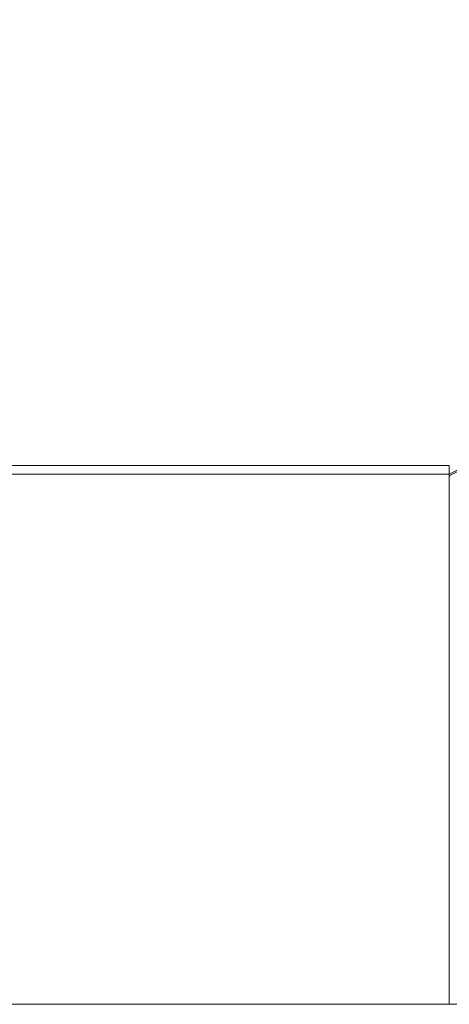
# Model space of a CAD drawing. Header units: centimetres. Extents: x -25 to 26.2, y -26.1 to -24.6.
# Tile 30 of 43: x 4.4981 to 4.58, y -26.0921 to -25.9046. Entities that reach past the tile are written whole.
import ezdxf

# ---------------------------------------------------------------- set-up
doc = ezdxf.new("R2010")
doc.units = ezdxf.units.CM
doc.header["$LTSCALE"] = 2.54
doc.layers.add('Lucido design-1', color=7, linetype='Continuous')

# ---------------------------------------------------------------- blocks, each defined once
blk = doc.blocks.new('Gruppo-1')
at = {"color": 7, "linetype": 'Continuous', "lineweight": 9}
for points in [[(26.08, -24.59215, -151.42232), (26.08, -26.09215, -151.42232), (-24.92, -26.09215, -151.42232), (-24.92, -24.59215, -151.42232)], [(26.08, -24.59215, -166.92232), (26.08, -26.09215, -166.92232), (-24.92, -26.09215, -166.92232), (-24.92, -24.59215, -166.92232)], [(4.58, -25.99149, -138.32232), (5.58, -25.49291, -139.32232), (5.58, -25.49264, -139.32232), (4.58, -25.99122, -138.32232)], [(4.58, -25.99149, -153.82232), (5.58, -25.49291, -154.82232), (5.58, -25.49264, -154.82232), (4.58, -25.99122, -153.82232)], [(4.58, -25.98957, -138.32232), (4.58, -25.99122, -138.32232), (4.28, -25.99122, -138.32232), (4.28, -25.98957, -138.32232)], [(4.58, -25.98957, -153.82232), (4.58, -25.99122, -153.82232), (4.28, -25.99122, -153.82232), (4.28, -25.98957, -153.82232)], [(4.58, -25.99149, -138.02232), (4.58, -26.09215, -138.02232), (4.58, -26.09215, -136.22232), (4.58, -25.99149, -136.22232)], [(4.58, -25.99149, -153.52232), (4.58, -26.09215, -153.52232), (4.58, -26.09215, -151.72232), (4.58, -25.99149, -151.72232)]]:
    blk.add_3dface(points, dxfattribs=at)
for points, invisible_edges in [([(-3.12, -25.99122, -138.32232), (4.28, -25.99122, -138.32232), (5.58, -25.49264, -139.32232), (-4.42, -25.49264, -139.32232)], 10), ([(-3.12, -25.99122, -153.82232), (4.28, -25.99122, -153.82232), (5.58, -25.49264, -154.82232), (-4.42, -25.49264, -154.82232)], 10), ([(4.28, -25.99122, -138.32232), (4.58, -25.99122, -138.32232), (5.58, -25.49264, -139.32232)], 8), ([(4.28, -25.99122, -153.82232), (4.58, -25.99122, -153.82232), (5.58, -25.49264, -154.82232)], 8), ([(5.58, -25.49291, -136.12232), (5.58, -25.49291, -139.32232), (4.58, -25.99149, -138.02232), (4.58, -25.99149, -136.22232)], 10), ([(5.58, -25.49291, -139.32232), (4.58, -25.99149, -138.32232), (4.58, -25.99149, -138.02232)], 8), ([(4.68, -25.94163, -136.12232), (5.58, -25.49291, -136.12232), (4.58, -25.99149, -136.22232)], 10), ([(5.58, -25.49291, -151.62232), (5.58, -25.49291, -154.82232), (4.58, -25.99149, -153.52232), (4.58, -25.99149, -151.72232)], 10), ([(5.58, -25.49291, -154.82232), (4.58, -25.99149, -153.82232), (4.58, -25.99149, -153.52232)], 8), ([(4.68, -25.94163, -151.62232), (5.58, -25.49291, -151.62232), (4.58, -25.99149, -151.72232)], 10), ([(4.68, -25.94163, -136.12232), (4.58, -25.99149, -136.22232), (4.58002, -25.99148, -136.2202), (4.58009, -25.99144, -136.21808)], 9), ([(4.68, -25.94163, -151.62232), (4.58, -25.99149, -151.72232), (4.58002, -25.99148, -151.7202), (4.58009, -25.99144, -151.71808)], 9), ([(4.58, -25.98957, -138.32232), (4.28, -25.98957, -138.32232), (4.29309, -25.98957, -138.32204)], 8), ([(4.58, -25.98957, -153.82232), (4.28, -25.98957, -153.82232), (4.29309, -25.98957, -153.82204)], 8), ([(4.29309, -25.98957, -138.32204), (4.30615, -25.98957, -138.32118), (4.58, -25.98957, -138.32232)], 10), ([(4.29309, -25.98957, -153.82204), (4.30615, -25.98957, -153.82118), (4.58, -25.98957, -153.82232)], 10), ([(4.30615, -25.98957, -138.32118), (4.31916, -25.98957, -138.31976), (4.58, -25.98957, -138.32232)], 10), ([(4.30615, -25.98957, -153.82118), (4.31916, -25.98957, -153.81976), (4.58, -25.98957, -153.82232)], 10), ([(4.58, -25.98957, -138.32232), (4.31916, -25.98957, -138.31976), (4.33209, -25.98957, -138.31777)], 9), ([(4.58, -25.98957, -153.82232), (4.31916, -25.98957, -153.81976), (4.33209, -25.98957, -153.81777)], 9), ([(4.58, -25.98957, -138.32232), (4.33209, -25.98957, -138.31777), (4.34493, -25.98957, -138.31521)], 9), ([(4.58, -25.98957, -153.82232), (4.33209, -25.98957, -153.81777), (4.34493, -25.98957, -153.81521)], 9), ([(4.58, -25.98957, -138.32232), (4.34493, -25.98957, -138.31521), (4.35765, -25.98957, -138.3121)], 9), ([(4.58, -25.98957, -153.82232), (4.34493, -25.98957, -153.81521), (4.35765, -25.98957, -153.8121)], 9), ([(4.35765, -25.98957, -138.3121), (4.37021, -25.98957, -138.30844), (4.58, -25.98957, -138.32232)], 10), ([(4.35765, -25.98957, -153.8121), (4.37021, -25.98957, -153.80844), (4.58, -25.98957, -153.82232)], 10), ([(4.58, -25.98957, -138.32232), (4.37021, -25.98957, -138.30844), (4.38261, -25.98957, -138.30423)], 9), ([(4.58, -25.98957, -153.82232), (4.37021, -25.98957, -153.80844), (4.38261, -25.98957, -153.80423)], 9), ([(4.58, -25.98957, -138.32232), (4.38261, -25.98957, -138.30423), (4.39481, -25.98957, -138.29949)], 9), ([(4.58, -25.98957, -153.82232), (4.38261, -25.98957, -153.80423), (4.39481, -25.98957, -153.79949)], 9), ([(4.39481, -25.98957, -138.29949), (4.40679, -25.98957, -138.29422), (4.58, -25.98957, -138.32232)], 10), ([(4.39481, -25.98957, -153.79949), (4.40679, -25.98957, -153.79422), (4.58, -25.98957, -153.82232)], 10), ([(4.58, -25.98957, -138.32232), (4.40679, -25.98957, -138.29422), (4.41852, -25.98957, -138.28843)], 9), ([(4.58, -25.98957, -153.82232), (4.40679, -25.98957, -153.79422), (4.41852, -25.98957, -153.78843)], 9), ([(4.58, -25.98957, -138.32232), (4.41852, -25.98957, -138.28843), (4.43, -25.98957, -138.28213)], 9), ([(4.58, -25.98957, -153.82232), (4.41852, -25.98957, -153.78843), (4.43, -25.98957, -153.78213)], 9), ([(4.43, -25.98957, -138.28213), (4.44119, -25.98957, -138.27534), (4.58, -25.98957, -138.32232)], 10), ([(4.43, -25.98957, -153.78213), (4.44119, -25.98957, -153.77534), (4.58, -25.98957, -153.82232)], 10), ([(4.58, -25.98957, -138.32232), (4.44119, -25.98957, -138.27534), (4.45207, -25.98957, -138.26807)], 9), ([(4.58, -25.98957, -153.82232), (4.44119, -25.98957, -153.77534), (4.45207, -25.98957, -153.76807)], 9), ([(4.45207, -25.98957, -138.26807), (4.46263, -25.98957, -138.26033), (4.58, -25.98957, -138.32232)], 10), ([(4.45207, -25.98957, -153.76807), (4.46263, -25.98957, -153.76033), (4.58, -25.98957, -153.82232)], 10), ([(4.46263, -25.98957, -138.26033), (4.47284, -25.98957, -138.25214), (4.58, -25.98957, -138.32232)], 10), ([(4.46263, -25.98957, -153.76033), (4.47284, -25.98957, -153.75214), (4.58, -25.98957, -153.82232)], 10), ([(4.58, -25.98957, -138.32232), (4.47284, -25.98957, -138.25214), (4.48268, -25.98957, -138.24351)], 9), ([(4.58, -25.98957, -153.82232), (4.47284, -25.98957, -153.75214), (4.48268, -25.98957, -153.74351)], 9), ([(4.48268, -25.98957, -138.24351), (4.49213, -25.98957, -138.23445), (4.58, -25.98957, -138.32232)], 10), ([(4.48268, -25.98957, -153.74351), (4.49213, -25.98957, -153.73445), (4.58, -25.98957, -153.82232)], 10), ([(4.49213, -25.98957, -138.23445), (4.49213, -26.09215, -138.23445), (4.50118, -26.09215, -138.225), (4.50118, -25.98957, -138.225)], 5), ([(4.58, -25.98957, -138.32232), (4.49213, -25.98957, -138.23445), (4.50118, -25.98957, -138.225)], 9), ([(4.49213, -25.98957, -153.73445), (4.49213, -26.09215, -153.73445), (4.50118, -26.09215, -153.725), (4.50118, -25.98957, -153.725)], 5), ([(4.58, -25.98957, -153.82232), (4.49213, -25.98957, -153.73445), (4.50118, -25.98957, -153.725)], 9), ([(4.50118, -25.98957, -138.225), (4.50118, -26.09215, -138.225), (4.50981, -26.09215, -138.21516), (4.50981, -25.98957, -138.21516)], 5), ([(4.50118, -25.98957, -138.225), (4.50981, -25.98957, -138.21516), (4.58, -25.98957, -138.32232)], 10), ([(4.50118, -25.98957, -153.725), (4.50118, -26.09215, -153.725), (4.50981, -26.09215, -153.71516), (4.50981, -25.98957, -153.71516)], 5), ([(4.50118, -25.98957, -153.725), (4.50981, -25.98957, -153.71516), (4.58, -25.98957, -153.82232)], 10), ([(4.50981, -25.98957, -138.21516), (4.50981, -26.09215, -138.21516), (4.51801, -26.09215, -138.20495), (4.51801, -25.98957, -138.20495)], 5), ([(4.58, -25.98957, -138.32232), (4.50981, -25.98957, -138.21516), (4.51801, -25.98957, -138.20495)], 9), ([(4.50981, -25.98957, -153.71516), (4.50981, -26.09215, -153.71516), (4.51801, -26.09215, -153.70495), (4.51801, -25.98957, -153.70495)], 5), ([(4.58, -25.98957, -153.82232), (4.50981, -25.98957, -153.71516), (4.51801, -25.98957, -153.70495)], 9), ([(4.51801, -25.98957, -138.20495), (4.51801, -26.09215, -138.20495), (4.52575, -26.09215, -138.1944), (4.52575, -25.98957, -138.1944)], 5), ([(4.58, -25.98957, -138.32232), (4.51801, -25.98957, -138.20495), (4.52575, -25.98957, -138.1944)], 9), ([(4.51801, -25.98957, -153.70495), (4.51801, -26.09215, -153.70495), (4.52575, -26.09215, -153.6944), (4.52575, -25.98957, -153.6944)], 5), ([(4.58, -25.98957, -153.82232), (4.51801, -25.98957, -153.70495), (4.52575, -25.98957, -153.6944)], 9), ([(4.52575, -25.98957, -138.1944), (4.52575, -26.09215, -138.1944), (4.53302, -26.09215, -138.18351), (4.53302, -25.98957, -138.18351)], 5), ([(4.52575, -25.98957, -138.1944), (4.53302, -25.98957, -138.18351), (4.58, -25.98957, -138.32232)], 10), ([(4.52575, -25.98957, -153.6944), (4.52575, -26.09215, -153.6944), (4.53302, -26.09215, -153.68351), (4.53302, -25.98957, -153.68351)], 5), ([(4.52575, -25.98957, -153.6944), (4.53302, -25.98957, -153.68351), (4.58, -25.98957, -153.82232)], 10), ([(4.53302, -25.98957, -138.18351), (4.53302, -26.09215, -138.18351), (4.53981, -26.09215, -138.17232), (4.53981, -25.98957, -138.17232)], 5), ([(4.58, -25.98957, -138.32232), (4.53302, -25.98957, -138.18351), (4.53981, -25.98957, -138.17232)], 9), ([(4.53302, -25.98957, -153.68351), (4.53302, -26.09215, -153.68351), (4.53981, -26.09215, -153.67232), (4.53981, -25.98957, -153.67232)], 5), ([(4.58, -25.98957, -153.82232), (4.53302, -25.98957, -153.68351), (4.53981, -25.98957, -153.67232)], 9), ([(4.53981, -25.98957, -138.17232), (4.53981, -26.09215, -138.17232), (4.5461, -26.09215, -138.16085), (4.5461, -25.98957, -138.16085)], 5), ([(4.53981, -25.98957, -138.17232), (4.5461, -25.98957, -138.16085), (4.58, -25.98957, -138.32232)], 10), ([(4.53981, -25.98957, -153.67232), (4.53981, -26.09215, -153.67232), (4.5461, -26.09215, -153.66085), (4.5461, -25.98957, -153.66085)], 5), ([(4.53981, -25.98957, -153.67232), (4.5461, -25.98957, -153.66085), (4.58, -25.98957, -153.82232)], 10), ([(4.5461, -25.98957, -138.16085), (4.5461, -26.09215, -138.16085), (4.55189, -26.09215, -138.14911), (4.55189, -25.98957, -138.14911)], 5), ([(4.5461, -25.98957, -138.16085), (4.55189, -25.98957, -138.14911), (4.58, -25.98957, -138.32232)], 10), ([(4.5461, -25.98957, -153.66085), (4.5461, -26.09215, -153.66085), (4.55189, -26.09215, -153.64911), (4.55189, -25.98957, -153.64911)], 5), ([(4.5461, -25.98957, -153.66085), (4.55189, -25.98957, -153.64911), (4.58, -25.98957, -153.82232)], 10), ([(4.55189, -25.98957, -138.14911), (4.55189, -26.09215, -138.14911), (4.55716, -26.09215, -138.13713), (4.55716, -25.98957, -138.13713)], 5), ([(4.58, -25.98957, -138.32232), (4.55189, -25.98957, -138.14911), (4.55716, -25.98957, -138.13713)], 9), ([(4.55189, -25.98957, -153.64911), (4.55189, -26.09215, -153.64911), (4.55716, -26.09215, -153.63713), (4.55716, -25.98957, -153.63713)], 5), ([(4.58, -25.98957, -153.82232), (4.55189, -25.98957, -153.64911), (4.55716, -25.98957, -153.63713)], 9), ([(4.55716, -25.98957, -138.13713), (4.55716, -26.09215, -138.13713), (4.56191, -26.09215, -138.12493), (4.56191, -25.98957, -138.12493)], 5), ([(4.55716, -25.98957, -138.13713), (4.56191, -25.98957, -138.12493), (4.58, -25.98957, -138.32232)], 10), ([(4.55716, -25.98957, -153.63713), (4.55716, -26.09215, -153.63713), (4.56191, -26.09215, -153.62493), (4.56191, -25.98957, -153.62493)], 5), ([(4.55716, -25.98957, -153.63713), (4.56191, -25.98957, -153.62493), (4.58, -25.98957, -153.82232)], 10), ([(4.56191, -25.98957, -138.12493), (4.56191, -26.09215, -138.12493), (4.56612, -26.09215, -138.11253), (4.56612, -25.98957, -138.11253)], 5), ([(4.56191, -25.98957, -138.12493), (4.56612, -25.98957, -138.11253), (4.58, -25.98957, -138.32232)], 10), ([(4.56191, -25.98957, -153.62493), (4.56191, -26.09215, -153.62493), (4.56612, -26.09215, -153.61253), (4.56612, -25.98957, -153.61253)], 5), ([(4.56191, -25.98957, -153.62493), (4.56612, -25.98957, -153.61253), (4.58, -25.98957, -153.82232)], 10), ([(4.56612, -25.98957, -138.11253), (4.56612, -26.09215, -138.11253), (4.56978, -26.09215, -138.09997), (4.56978, -25.98957, -138.09997)], 5), ([(4.58, -25.98957, -138.32232), (4.56612, -25.98957, -138.11253), (4.56978, -25.98957, -138.09997)], 9), ([(4.56612, -25.98957, -153.61253), (4.56612, -26.09215, -153.61253), (4.56978, -26.09215, -153.59997), (4.56978, -25.98957, -153.59997)], 5), ([(4.58, -25.98957, -153.82232), (4.56612, -25.98957, -153.61253), (4.56978, -25.98957, -153.59997)], 9), ([(4.56978, -25.98957, -138.09997), (4.56978, -26.09215, -138.09997), (4.57289, -26.09215, -138.08725), (4.57289, -25.98957, -138.08725)], 5), ([(4.56978, -25.98957, -138.09997), (4.57289, -25.98957, -138.08725), (4.58, -25.98957, -138.32232)], 10), ([(4.56978, -25.98957, -153.59997), (4.56978, -26.09215, -153.59997), (4.57289, -26.09215, -153.58725), (4.57289, -25.98957, -153.58725)], 5), ([(4.56978, -25.98957, -153.59997), (4.57289, -25.98957, -153.58725), (4.58, -25.98957, -153.82232)], 10), ([(4.57289, -25.98957, -138.08725), (4.57289, -26.09215, -138.08725), (4.57544, -26.09215, -138.07442), (4.57544, -25.98957, -138.07442)], 5), ([(4.58, -25.98957, -138.32232), (4.57289, -25.98957, -138.08725), (4.57544, -25.98957, -138.07442)], 9), ([(4.57289, -25.98957, -153.58725), (4.57289, -26.09215, -153.58725), (4.57544, -26.09215, -153.57442), (4.57544, -25.98957, -153.57442)], 5), ([(4.58, -25.98957, -153.82232), (4.57289, -25.98957, -153.58725), (4.57544, -25.98957, -153.57442)], 9), ([(4.57544, -25.98957, -138.07442), (4.57544, -26.09215, -138.07442), (4.57743, -26.09215, -138.06148), (4.57743, -25.98957, -138.06148)], 5), ([(4.57544, -25.98957, -138.07442), (4.57743, -25.98957, -138.06148), (4.58, -25.98957, -138.32232)], 10), ([(4.57544, -25.98957, -153.57442), (4.57544, -26.09215, -153.57442), (4.57743, -26.09215, -153.56148), (4.57743, -25.98957, -153.56148)], 5), ([(4.57544, -25.98957, -153.57442), (4.57743, -25.98957, -153.56148), (4.58, -25.98957, -153.82232)], 10), ([(4.57743, -25.98957, -138.06148), (4.57743, -26.09215, -138.06148), (4.57886, -26.09215, -138.04847), (4.57886, -25.98957, -138.04847)], 5), ([(4.57743, -25.98957, -138.06148), (4.57886, -25.98957, -138.04847), (4.58, -25.98957, -138.32232)], 10), ([(4.57743, -25.98957, -153.56148), (4.57743, -26.09215, -153.56148), (4.57886, -26.09215, -153.54847), (4.57886, -25.98957, -153.54847)], 5), ([(4.57743, -25.98957, -153.56148), (4.57886, -25.98957, -153.54847), (4.58, -25.98957, -153.82232)], 10), ([(4.57886, -25.98957, -138.04847), (4.57886, -26.09215, -138.04847), (4.57971, -26.09215, -138.03541), (4.57971, -25.98957, -138.03541)], 5), ([(4.57886, -25.98957, -138.04847), (4.57971, -25.98957, -138.03541), (4.58, -25.98957, -138.32232)], 10), ([(4.57886, -25.98957, -153.54847), (4.57886, -26.09215, -153.54847), (4.57971, -26.09215, -153.53541), (4.57971, -25.98957, -153.53541)], 5), ([(4.57886, -25.98957, -153.54847), (4.57971, -25.98957, -153.53541), (4.58, -25.98957, -153.82232)], 10), ([(4.58, -25.99149, -138.02232), (4.58, -25.98956, -138.02232), (4.57971, -25.98957, -138.03541)], 8), ([(4.57971, -25.98957, -138.03541), (4.58, -25.98956, -138.02232), (4.58, -25.98957, -138.32232)], 8), ([(4.58, -25.99149, -153.52232), (4.58, -25.98956, -153.52232), (4.57971, -25.98957, -153.53541)], 8), ([(4.57971, -25.98957, -153.53541), (4.58, -25.98956, -153.52232), (4.58, -25.98957, -153.82232)], 8), ([(4.57971, -25.98957, -138.03541), (4.57971, -26.09215, -138.03541), (4.58, -26.09215, -138.02232), (4.58, -25.99149, -138.02232)], 9), ([(4.57971, -25.98957, -153.53541), (4.57971, -26.09215, -153.53541), (4.58, -26.09215, -153.52232), (4.58, -25.99149, -153.52232)], 9), ([(4.58, -25.98956, -138.02232), (4.58, -25.99149, -138.02232), (4.58, -25.99149, -138.32232), (4.58, -25.99122, -138.32232)], 8), ([(4.58, -25.99122, -138.32232), (4.58, -25.98957, -138.32232), (4.58, -25.98956, -138.02232)], 8), ([(4.58, -25.98956, -153.52232), (4.58, -25.99149, -153.52232), (4.58, -25.99149, -153.82232), (4.58, -25.99122, -153.82232)], 8), ([(4.58, -25.99122, -153.82232), (4.58, -25.98957, -153.82232), (4.58, -25.98956, -153.52232)], 8), ([(4.58002, -25.99148, -136.2202), (4.58, -25.99149, -136.22232), (4.58, -26.09215, -136.22232)], 8), ([(4.58002, -25.99148, -151.7202), (4.58, -25.99149, -151.72232), (4.58, -26.09215, -151.72232)], 8), ([(-24.92, -26.09215, -151.42232), (24.98, -26.09215, -150.52232), (-23.82, -26.09215, -150.52232)], 11), ([(24.98, -26.09215, -150.52232), (-24.92, -26.09215, -151.42232), (26.08, -26.09215, -151.42232)], 9), ([(-24.92, -26.09215, -166.92232), (24.98, -26.09215, -166.02232), (-23.82, -26.09215, -166.02232)], 11), ([(24.98, -26.09215, -166.02232), (-24.92, -26.09215, -166.92232), (26.08, -26.09215, -166.92232)], 9), ([(24.98, -26.09215, -150.52232), (-23.82, -26.09215, -148.12232), (-23.82, -26.09215, -149.32232)], 11), ([(-23.82, -26.09215, -149.32232), (-23.82, -26.09215, -150.52232), (24.98, -26.09215, -150.52232)], 10), ([(24.98, -26.09215, -150.52232), (-23.82, -26.09215, -145.72232), (-23.82, -26.09215, -146.92232)], 11), ([(-23.82, -26.09215, -146.92232), (-23.82, -26.09215, -148.12232), (24.98, -26.09215, -150.52232)], 10), ([(24.98, -26.09215, -150.52232), (-23.82, -26.09215, -143.32232), (-23.82, -26.09215, -144.52232)], 11), ([(-23.82, -26.09215, -144.52232), (-23.82, -26.09215, -145.72232), (24.98, -26.09215, -150.52232)], 10), ([(24.98, -26.09215, -150.52232), (-23.82, -26.09215, -140.92232), (-23.82, -26.09215, -142.12232)], 11), ([(-23.82, -26.09215, -142.12232), (-23.82, -26.09215, -143.32232), (24.98, -26.09215, -150.52232)], 10), ([(24.98, -26.09215, -150.52232), (-23.82, -26.09215, -138.52232), (-23.82, -26.09215, -139.72232)], 11), ([(4.28, -26.09215, -138.32232), (-23.82, -26.09215, -138.52232), (24.98, -26.09215, -150.52232)], 11), ([(-23.82, -26.09215, -139.72232), (-23.82, -26.09215, -140.92232), (24.98, -26.09215, -150.52232)], 10), ([(24.98, -26.09215, -166.02232), (-23.82, -26.09215, -163.62232), (-23.82, -26.09215, -164.82232)], 11), ([(-23.82, -26.09215, -164.82232), (-23.82, -26.09215, -166.02232), (24.98, -26.09215, -166.02232)], 10), ([(24.98, -26.09215, -166.02232), (-23.82, -26.09215, -161.22232), (-23.82, -26.09215, -162.42232)], 11), ([(-23.82, -26.09215, -162.42232), (-23.82, -26.09215, -163.62232), (24.98, -26.09215, -166.02232)], 10), ([(24.98, -26.09215, -166.02232), (-23.82, -26.09215, -158.82232), (-23.82, -26.09215, -160.02232)], 11), ([(-23.82, -26.09215, -160.02232), (-23.82, -26.09215, -161.22232), (24.98, -26.09215, -166.02232)], 10), ([(24.98, -26.09215, -166.02232), (-23.82, -26.09215, -156.42232), (-23.82, -26.09215, -157.62232)], 11), ([(-23.82, -26.09215, -157.62232), (-23.82, -26.09215, -158.82232), (24.98, -26.09215, -166.02232)], 10), ([(24.98, -26.09215, -166.02232), (-23.82, -26.09215, -154.02232), (-23.82, -26.09215, -155.22232)], 11), ([(4.28, -26.09215, -153.82232), (-23.82, -26.09215, -154.02232), (24.98, -26.09215, -166.02232)], 11), ([(-23.82, -26.09215, -155.22232), (-23.82, -26.09215, -156.42232), (24.98, -26.09215, -166.02232)], 10), ([(24.98, -26.09215, -150.52232), (4.29309, -26.09215, -138.32204), (4.28, -26.09215, -138.32232)], 9), ([(24.98, -26.09215, -166.02232), (4.29309, -26.09215, -153.82204), (4.28, -26.09215, -153.82232)], 9), ([(24.98, -26.09215, -150.52232), (4.30615, -26.09215, -138.32118), (4.29309, -26.09215, -138.32204)], 9), ([(24.98, -26.09215, -166.02232), (4.30615, -26.09215, -153.82118), (4.29309, -26.09215, -153.82204)], 9), ([(4.31916, -26.09215, -138.31976), (4.30615, -26.09215, -138.32118), (24.98, -26.09215, -150.52232)], 10), ([(4.31916, -26.09215, -153.81976), (4.30615, -26.09215, -153.82118), (24.98, -26.09215, -166.02232)], 10), ([(24.98, -26.09215, -150.52232), (4.33209, -26.09215, -138.31777), (4.31916, -26.09215, -138.31976)], 9), ([(24.98, -26.09215, -166.02232), (4.33209, -26.09215, -153.81777), (4.31916, -26.09215, -153.81976)], 9), ([(4.34493, -26.09215, -138.31521), (4.33209, -26.09215, -138.31777), (24.98, -26.09215, -150.52232)], 10), ([(4.34493, -26.09215, -153.81521), (4.33209, -26.09215, -153.81777), (24.98, -26.09215, -166.02232)], 10), ([(4.35765, -26.09215, -138.3121), (4.34493, -26.09215, -138.31521), (24.98, -26.09215, -150.52232)], 10), ([(4.35765, -26.09215, -153.8121), (4.34493, -26.09215, -153.81521), (24.98, -26.09215, -166.02232)], 10), ([(24.98, -26.09215, -150.52232), (4.37021, -26.09215, -138.30844), (4.35765, -26.09215, -138.3121)], 9), ([(24.98, -26.09215, -166.02232), (4.37021, -26.09215, -153.80844), (4.35765, -26.09215, -153.8121)], 9), ([(4.38261, -26.09215, -138.30423), (4.37021, -26.09215, -138.30844), (24.98, -26.09215, -150.52232)], 10), ([(4.38261, -26.09215, -153.80423), (4.37021, -26.09215, -153.80844), (24.98, -26.09215, -166.02232)], 10), ([(4.39481, -26.09215, -138.29949), (4.38261, -26.09215, -138.30423), (24.98, -26.09215, -150.52232)], 10), ([(4.39481, -26.09215, -153.79949), (4.38261, -26.09215, -153.80423), (24.98, -26.09215, -166.02232)], 10), ([(24.98, -26.09215, -150.52232), (4.40679, -26.09215, -138.29422), (4.39481, -26.09215, -138.29949)], 9), ([(24.98, -26.09215, -166.02232), (4.40679, -26.09215, -153.79422), (4.39481, -26.09215, -153.79949)], 9), ([(4.41852, -26.09215, -138.28843), (4.40679, -26.09215, -138.29422), (24.98, -26.09215, -150.52232)], 10), ([(4.41852, -26.09215, -153.78843), (4.40679, -26.09215, -153.79422), (24.98, -26.09215, -166.02232)], 10), ([(4.43, -26.09215, -138.28213), (4.41852, -26.09215, -138.28843), (24.98, -26.09215, -150.52232)], 10), ([(4.43, -26.09215, -153.78213), (4.41852, -26.09215, -153.78843), (24.98, -26.09215, -166.02232)], 10), ([(24.98, -26.09215, -150.52232), (4.44119, -26.09215, -138.27534), (4.43, -26.09215, -138.28213)], 9), ([(24.98, -26.09215, -166.02232), (4.44119, -26.09215, -153.77534), (4.43, -26.09215, -153.78213)], 9), ([(4.45207, -26.09215, -138.26807), (4.44119, -26.09215, -138.27534), (24.98, -26.09215, -150.52232)], 10), ([(4.45207, -26.09215, -153.76807), (4.44119, -26.09215, -153.77534), (24.98, -26.09215, -166.02232)], 10), ([(24.98, -26.09215, -150.52232), (4.46263, -26.09215, -138.26033), (4.45207, -26.09215, -138.26807)], 9), ([(24.98, -26.09215, -166.02232), (4.46263, -26.09215, -153.76033), (4.45207, -26.09215, -153.76807)], 9), ([(24.98, -26.09215, -150.52232), (4.47284, -26.09215, -138.25214), (4.46263, -26.09215, -138.26033)], 9), ([(24.98, -26.09215, -166.02232), (4.47284, -26.09215, -153.75214), (4.46263, -26.09215, -153.76033)], 9), ([(4.48268, -26.09215, -138.24351), (4.47284, -26.09215, -138.25214), (24.98, -26.09215, -150.52232)], 10), ([(4.48268, -26.09215, -153.74351), (4.47284, -26.09215, -153.75214), (24.98, -26.09215, -166.02232)], 10), ([(24.98, -26.09215, -150.52232), (4.49213, -26.09215, -138.23445), (4.48268, -26.09215, -138.24351)], 9), ([(24.98, -26.09215, -166.02232), (4.49213, -26.09215, -153.73445), (4.48268, -26.09215, -153.74351)], 9), ([(4.50118, -26.09215, -138.225), (4.49213, -26.09215, -138.23445), (24.98, -26.09215, -150.52232)], 10), ([(4.50118, -26.09215, -153.725), (4.49213, -26.09215, -153.73445), (24.98, -26.09215, -166.02232)], 10), ([(24.98, -26.09215, -150.52232), (4.50981, -26.09215, -138.21516), (4.50118, -26.09215, -138.225)], 9), ([(24.98, -26.09215, -166.02232), (4.50981, -26.09215, -153.71516), (4.50118, -26.09215, -153.725)], 9), ([(4.51801, -26.09215, -138.20495), (4.50981, -26.09215, -138.21516), (24.98, -26.09215, -150.52232)], 10), ([(4.51801, -26.09215, -153.70495), (4.50981, -26.09215, -153.71516), (24.98, -26.09215, -166.02232)], 10), ([(4.52575, -26.09215, -138.1944), (4.51801, -26.09215, -138.20495), (24.98, -26.09215, -150.52232)], 10), ([(4.52575, -26.09215, -153.6944), (4.51801, -26.09215, -153.70495), (24.98, -26.09215, -166.02232)], 10), ([(24.98, -26.09215, -150.52232), (4.53302, -26.09215, -138.18351), (4.52575, -26.09215, -138.1944)], 9), ([(24.98, -26.09215, -166.02232), (4.53302, -26.09215, -153.68351), (4.52575, -26.09215, -153.6944)], 9), ([(4.53981, -26.09215, -138.17232), (4.53302, -26.09215, -138.18351), (24.98, -26.09215, -150.52232)], 10), ([(4.53981, -26.09215, -153.67232), (4.53302, -26.09215, -153.68351), (24.98, -26.09215, -166.02232)], 10), ([(24.98, -26.09215, -150.52232), (4.5461, -26.09215, -138.16085), (4.53981, -26.09215, -138.17232)], 9), ([(24.98, -26.09215, -166.02232), (4.5461, -26.09215, -153.66085), (4.53981, -26.09215, -153.67232)], 9), ([(24.98, -26.09215, -150.52232), (4.55189, -26.09215, -138.14911), (4.5461, -26.09215, -138.16085)], 9), ([(24.98, -26.09215, -166.02232), (4.55189, -26.09215, -153.64911), (4.5461, -26.09215, -153.66085)], 9), ([(4.55716, -26.09215, -138.13713), (4.55189, -26.09215, -138.14911), (24.98, -26.09215, -150.52232)], 10), ([(4.55716, -26.09215, -153.63713), (4.55189, -26.09215, -153.64911), (24.98, -26.09215, -166.02232)], 10), ([(24.98, -26.09215, -150.52232), (4.56191, -26.09215, -138.12493), (4.55716, -26.09215, -138.13713)], 9), ([(24.98, -26.09215, -166.02232), (4.56191, -26.09215, -153.62493), (4.55716, -26.09215, -153.63713)], 9), ([(24.98, -26.09215, -150.52232), (4.56612, -26.09215, -138.11253), (4.56191, -26.09215, -138.12493)], 9), ([(24.98, -26.09215, -166.02232), (4.56612, -26.09215, -153.61253), (4.56191, -26.09215, -153.62493)], 9), ([(4.56978, -26.09215, -138.09997), (4.56612, -26.09215, -138.11253), (24.98, -26.09215, -150.52232)], 10), ([(4.56978, -26.09215, -153.59997), (4.56612, -26.09215, -153.61253), (24.98, -26.09215, -166.02232)], 10), ([(24.98, -26.09215, -150.52232), (24.98, -26.09215, -149.32232), (4.57289, -26.09215, -138.08725), (4.56978, -26.09215, -138.09997)], 10), ([(24.98, -26.09215, -166.02232), (24.98, -26.09215, -164.82232), (4.57289, -26.09215, -153.58725), (4.56978, -26.09215, -153.59997)], 10), ([(4.57544, -26.09215, -138.07442), (4.57289, -26.09215, -138.08725), (24.98, -26.09215, -149.32232)], 10), ([(4.57544, -26.09215, -153.57442), (4.57289, -26.09215, -153.58725), (24.98, -26.09215, -164.82232)], 10), ([(24.98, -26.09215, -149.32232), (4.57743, -26.09215, -138.06148), (4.57544, -26.09215, -138.07442)], 9), ([(24.98, -26.09215, -164.82232), (4.57743, -26.09215, -153.56148), (4.57544, -26.09215, -153.57442)], 9), ([(24.98, -26.09215, -149.32232), (4.57886, -26.09215, -138.04847), (4.57743, -26.09215, -138.06148)], 9), ([(24.98, -26.09215, -164.82232), (4.57886, -26.09215, -153.54847), (4.57743, -26.09215, -153.56148)], 9), ([(4.57971, -26.09215, -138.03541), (4.57886, -26.09215, -138.04847), (24.98, -26.09215, -149.32232)], 10), ([(4.57971, -26.09215, -153.53541), (4.57886, -26.09215, -153.54847), (24.98, -26.09215, -164.82232)], 10), ([(4.58, -26.09215, -138.02232), (4.57971, -26.09215, -138.03541), (24.98, -26.09215, -149.32232)], 10), ([(4.58, -26.09215, -153.52232), (4.57971, -26.09215, -153.53541), (24.98, -26.09215, -164.82232)], 10)]:
    blk.add_3dface(points, dxfattribs=dict(at, invisible_edges=invisible_edges))

msp = doc.modelspace()

# ---------------------------------------------------------------- block references
at = {"layer": 'Lucido design-1', "color": 7}
msp.add_blockref('Gruppo-1', (0, 0), dxfattribs=at)

doc.saveas('drawing.dxf')
